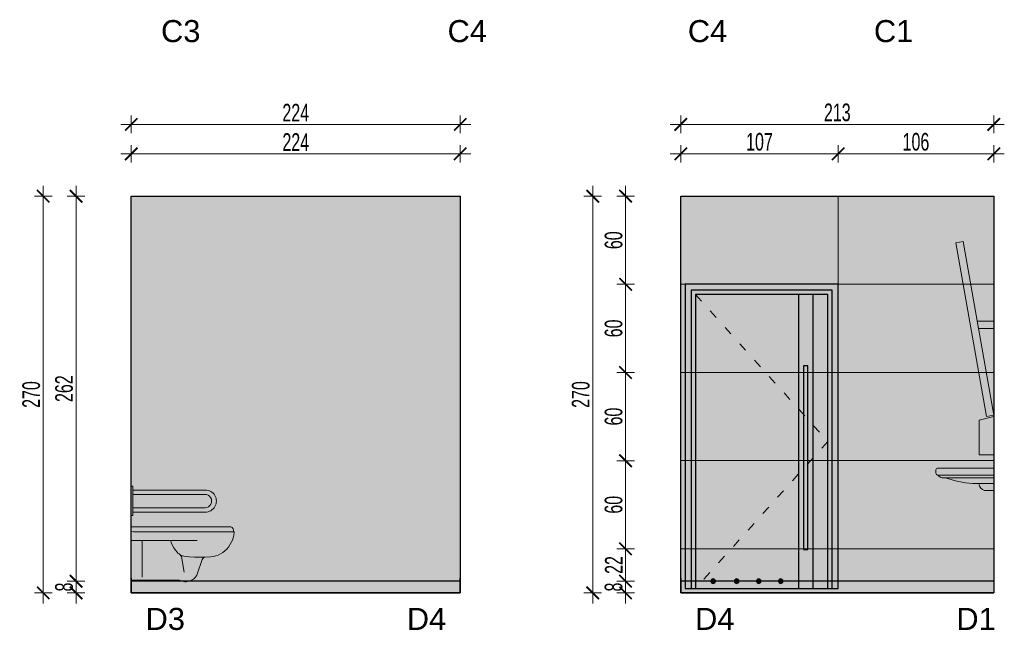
# Model space of a CAD drawing. Header units: millimetres. Extents: x -13532 to 2392, y -5241 to 5322.
# Tile 22 of 256: x -6738 to -6068, y -4810 to -4395. Entities that reach past the tile are written whole.
import ezdxf

# ---------------------------------------------------------------- set-up
doc = ezdxf.new("R2010")
doc.units = ezdxf.units.MM
doc.linetypes.add('ZWCAD_ISO03W100', pattern=[30, 12, -18])
doc.layers.get('0').update_dxf_attribs({"lineweight": 9, "true_color": 0x939393})
doc.layers.get('Defpoints').update_dxf_attribs({"true_color": 0xdae6d4})
for name, color, linetype, lineweight in [('- AGP-1_SCIANY_WEWN', 91, 'Continuous', 30), ('_A_KOLORYSTYKA ŚCIAN', 40, 'Continuous', 5), ('_A_ROZWINIĘCIA_OPISY', 252, 'Continuous', 15), ('_A_ROZWINIĘCIA_WYMIARY', 252, 'Continuous', 15), ('_A_WIDOK', 163, 'Continuous', 13), ('_ROZWINIĘCIA_MEBLE', 251, 'Continuous', 15), ('A_Widok', 7, 'Continuous', 15), ('cz-sr', 150, 'Continuous', 15)]:
    doc.layers.add(name, color=color, linetype=linetype, lineweight=lineweight)
doc.layers.add('a___wymiary', color=7, linetype='Continuous', lineweight=5, true_color=0x666666)
doc.layers.add('A_cienka', color=7, linetype='Continuous')
doc.layers.add('WYMIAR', color=7, linetype='Continuous')
doc.styles.add('DIM', font='arial.ttf', dxfattribs={"width": 0.65})
doc.styles.get("Standard").update_dxf_attribs({"font": 'arial.ttf'})
doc.dimstyles.new('BP_EU_25-50', dxfattribs={"dimtxt": 12, "dimasz": 0.8, "dimexe": 0.75, "dimexo": 1, "dimgap": 2, "dimtad": 1, "dimdec": 0, "dimzin": 9, "dimdsep": 46, "dimtxsty": 'DIM', "dimblk": 'ARCH_1', "dimcen": 0, "dimdle": 50, "dimse1": 1, "dimse2": 1, "dimclrd": 256, "dimclre": 256, "dimclrt": 256, "dimadec": 0, "dimazin": 2, "dimtfac": 1, "dimtdec": 0, "dimtix": 1, "dimtmove": 2, "dimatfit": 0, "dimfxl": 0.75, "dimtolj": 1, "dimtzin": 0, "dimlwd": 15, "dimlwe": -1, "dimarcsym": 0})

# ---------------------------------------------------------------- blocks, each defined once
blk = doc.blocks.new('ARCH_1')
for p, q in [((0, 7.5), (0, -7.5)), ((8.92, 0), (-8.92, 0))]:
    blk.add_line(p, q)
at = {"const_width": 1.5}
blk.add_lwpolyline([(5.3, 5.3), (-5.3, -5.3)], dxfattribs=at)
blk = doc.blocks.new('*D816')
at = {"layer": '_A_ROZWINIĘCIA_WYMIARY', "lineweight": 15}
blk.add_line((-6660.84, -4486.04), (-6438.69, -4486.04), dxfattribs=at)
at = {"layer": 'Defpoints', "color": 0}
for p in [(-6437.89, -4486.04), (-6661.64, -4514.84), (-6437.89, -4534.84)]:
    blk.add_point(p, dxfattribs=at)
at = {"layer": '_A_ROZWINIĘCIA_WYMIARY', "lineweight": 15, "xscale": 0.8, "yscale": 0.8, "zscale": 0.8, "rotation": 180}
blk.add_blockref('ARCH_1', (-6661.64, -4486.04), dxfattribs=at)
at = {"layer": '_A_ROZWINIĘCIA_WYMIARY', "lineweight": 15, "xscale": 0.8, "yscale": 0.8, "zscale": 0.8}
blk.add_blockref('ARCH_1', (-6437.89, -4486.04), dxfattribs=at)
at = {"layer": '_A_ROZWINIĘCIA_WYMIARY', "insert": (-6549.76, -4478.01), "char_height": 12, "attachment_point": 5, "style": 'DIM'}
blk.add_mtext('\\A1;224', dxfattribs=at)
blk = doc.blocks.new('*D817')
at = {"layer": '_A_ROZWINIĘCIA_WYMIARY', "lineweight": 15}
blk.add_line((-6660.84, -4466.03), (-6438.69, -4466.03), dxfattribs=at)
at = {"layer": 'Defpoints', "color": 0}
for p in [(-6437.89, -4466.03), (-6661.64, -4500.98), (-6437.89, -4510.84)]:
    blk.add_point(p, dxfattribs=at)
at = {"layer": '_A_ROZWINIĘCIA_WYMIARY', "lineweight": 15, "xscale": 0.8, "yscale": 0.8, "zscale": 0.8, "rotation": 180}
blk.add_blockref('ARCH_1', (-6661.64, -4466.03), dxfattribs=at)
at = {"layer": '_A_ROZWINIĘCIA_WYMIARY', "lineweight": 15, "xscale": 0.8, "yscale": 0.8, "zscale": 0.8}
blk.add_blockref('ARCH_1', (-6437.89, -4466.03), dxfattribs=at)
at = {"layer": '_A_ROZWINIĘCIA_WYMIARY', "insert": (-6549.77, -4458.01), "char_height": 12, "attachment_point": 5, "style": 'DIM'}
blk.add_mtext('\\A1;224', dxfattribs=at)
blk = doc.blocks.new('*D818')
at = {"layer": '_A_ROZWINIĘCIA_WYMIARY', "lineweight": 15}
blk.add_line((-6180.09, -4486.04), (-6075.79, -4486.04), dxfattribs=at)
at = {"layer": 'Defpoints', "color": 0}
for p in [(-6074.99, -4486.04), (-6180.89, -4553.16), (-6074.99, -4554.84)]:
    blk.add_point(p, dxfattribs=at)
at = {"layer": '_A_ROZWINIĘCIA_WYMIARY', "lineweight": 15, "xscale": 0.8, "yscale": 0.8, "zscale": 0.8, "rotation": 180}
blk.add_blockref('ARCH_1', (-6180.89, -4486.04), dxfattribs=at)
at = {"layer": '_A_ROZWINIĘCIA_WYMIARY', "lineweight": 15, "xscale": 0.8, "yscale": 0.8, "zscale": 0.8}
blk.add_blockref('ARCH_1', (-6074.99, -4486.04), dxfattribs=at)
at = {"layer": '_A_ROZWINIĘCIA_WYMIARY', "insert": (-6127.94, -4477.91), "char_height": 12, "attachment_point": 5, "style": 'DIM'}
blk.add_mtext('\\A1;106', dxfattribs=at)
blk = doc.blocks.new('*D819')
at = {"layer": '_A_ROZWINIĘCIA_WYMIARY', "lineweight": 15}
blk.add_line((-6287.09, -4486.04), (-6181.69, -4486.04), dxfattribs=at)
at = {"layer": 'Defpoints', "color": 0}
for p in [(-6180.89, -4486.04), (-6287.89, -4514.84), (-6180.89, -4514.84)]:
    blk.add_point(p, dxfattribs=at)
at = {"layer": '_A_ROZWINIĘCIA_WYMIARY', "lineweight": 15, "xscale": 0.8, "yscale": 0.8, "zscale": 0.8, "rotation": 180}
blk.add_blockref('ARCH_1', (-6287.89, -4486.04), dxfattribs=at)
at = {"layer": '_A_ROZWINIĘCIA_WYMIARY', "lineweight": 15, "xscale": 0.8, "yscale": 0.8, "zscale": 0.8}
blk.add_blockref('ARCH_1', (-6180.89, -4486.04), dxfattribs=at)
at = {"layer": '_A_ROZWINIĘCIA_WYMIARY', "insert": (-6234.39, -4477.91), "char_height": 12, "attachment_point": 5, "style": 'DIM'}
blk.add_mtext('\\A1;107', dxfattribs=at)
blk = doc.blocks.new('*D820')
at = {"layer": '_A_ROZWINIĘCIA_WYMIARY', "lineweight": 15}
blk.add_line((-6287.09, -4466.03), (-6075.79, -4466.03), dxfattribs=at)
at = {"layer": 'Defpoints', "color": 0}
for p in [(-6074.99, -4466.03), (-6287.89, -4534.83), (-6074.99, -4546.94)]:
    blk.add_point(p, dxfattribs=at)
at = {"layer": '_A_ROZWINIĘCIA_WYMIARY', "lineweight": 15, "xscale": 0.8, "yscale": 0.8, "zscale": 0.8, "rotation": 180}
blk.add_blockref('ARCH_1', (-6287.89, -4466.03), dxfattribs=at)
at = {"layer": '_A_ROZWINIĘCIA_WYMIARY', "lineweight": 15, "xscale": 0.8, "yscale": 0.8, "zscale": 0.8}
blk.add_blockref('ARCH_1', (-6074.99, -4466.03), dxfattribs=at)
at = {"layer": '_A_ROZWINIĘCIA_WYMIARY', "insert": (-6181.44, -4457.9), "char_height": 12, "attachment_point": 5, "style": 'DIM'}
blk.add_mtext('\\A1;213', dxfattribs=at)
blk = doc.blocks.new('AAAAAA')
h = blk.add_hatch(color=253)
h.set_gradient(color1=(166, 166, 166), rotation=300, one_color=1, name='INVCYLINDER')
h.paths.add_polyline_path([(16311.3, 9237.31), (16311.3, 9437.31), (16321.3, 9437.31), (16321.3, 9237.31)])
at = {"true_color": 0xffffff}
for points in [[(16334.8, 9242.31, 1), (16331.8, 9242.31, 1)], [(16349.8, 9242.31, 1), (16346.8, 9242.31, 1)], [(16364.8, 9242.31, 1), (16361.8, 9242.31, 1)], [(16380.8, 9242.31, 1), (16377.8, 9242.31, 1)]]:
    blk.add_hatch(color=7, dxfattribs=at).paths.add_polyline_path(points)
at = {"layer": 'A_Widok'}
h = blk.add_hatch(color=251, dxfattribs=at)
h.paths.add_polyline_path([(16294.3, 9444.31), (16294.3, 9237.31), (16398.3, 9237.31), (16398.3, 9444.31)])
h.paths.add_polyline_path([(16311.3, 9437.31), (16311.3, 9237.31), (16321.3, 9237.31), (16321.3, 9437.31)], flags=16)
at = {"layer": 'A_cienka'}
for p, q in [((16294.3, 9444.31), (16398.3, 9444.31)), ((16294.3, 9237.31), (16294.3, 9444.31)), ((16398.3, 9444.31), (16398.3, 9237.31)), ((16298.3, 9237.31), (16298.3, 9440.31)), ((16298.3, 9440.31), (16394.3, 9440.31)), ((16301.3, 9237.31), (16301.3, 9437.31)), ((16301.3, 9437.31), (16391.3, 9437.31)), ((16391.3, 9437.31), (16391.3, 9237.31)), ((16394.3, 9440.31), (16394.3, 9237.31)), ((16381.3, 9237.31), (16301.3, 9237.31))]:
    blk.add_line(p, q, dxfattribs=at)
for points in [[(16311.3, 9437.31), (16321.3, 9437.31), (16321.3, 9237.31), (16311.3, 9237.31)], [(16317.8, 9263.81), (16314.8, 9263.81), (16314.8, 9388.81), (16317.8, 9388.81)]]:
    blk.add_lwpolyline(points, close=True, dxfattribs=at)
for centre in [(16333.3, 9242.31), (16348.3, 9242.31), (16363.3, 9242.31), (16379.3, 9242.31)]:
    blk.add_circle(centre, 1.5, dxfattribs=at)
at = {"layer": 'A_Widok', "linetype": 'ZWCAD_ISO03W100', "ltscale": 0.5}
blk.add_lwpolyline([(16391.3, 9437.31), (16301.3, 9337.31), (16391.3, 9237.31)], dxfattribs=at)
at = {"layer": 'Defpoints'}
blk.add_lwpolyline([(16398.3, 9237.31), (16294.3, 9237.31)], dxfattribs=at)
blk = doc.blocks.new('umywalka bok')
at = {"true_color": 0xffffff}
h = blk.add_hatch(color=7, dxfattribs=at)
h.dxf.hatch_style = 1
h.paths.add_polyline_path([(67.5, -1.25, 0.414218), (66.25, 0), (19.5, 0), (19.5, -4.77), (66.25, -4.77, 0.41421), (67.5, -3.52)])
h.paths.add_polyline_path([(65.6, -4.77), (19.5, -4.77), (19.5, -6.61), (62.47, -6.61, 0.257986)])
h.paths.add_polyline_path([(59.56, -6.61), (19.5, -6.61), (19.5, -10.59), (37.17, -10.59, 0.059829)])
h.paths.add_polyline_path([(32, -10.59), (19.5, -10.59), (19.5, -15.36), (27.11, -15.36, 0.265613)])
at = {"ltscale": 0.5}
for p, q in [((19.5, -15.36), (19.5, 0)), ((19.5, 0), (66.25, 0)), ((19.5, -4.77), (66.25, -4.77)), ((19.5, -6.61), (62.47, -6.61)), ((67.5, -1.25), (67.5, -3.52)), ((19.5, -10.59), (37.17, -10.59)), ((19.5, -15.36), (27.11, -15.36))]:
    blk.add_line(p, q, dxfattribs=at)
for centre, radius, start, end in [((66.25, -1.25), 1.25, 0, 90), ((31.76, 84.63), 95.37, 273.25195, 286.94748), ((62.37, -2.85), 3.75, 271.43201, 329.29633), ((66.25, -3.52), 1.25, 270, 360), ((25.38, -8.7), 6.88, 284.52836, 344.02845)]:
    blk.add_arc(centre, radius, start, end, dxfattribs=at)
blk = doc.blocks.new('lustro pod kontem')
at = {"layer": '_A_KOLORYSTYKA ŚCIAN'}
h = blk.add_hatch(color=256, dxfattribs=at)
h.dxf.hatch_style = 1
h.set_gradient(color1=(158, 158, 154), rotation=180, centered=1, tint=1, name='CURVED')
h.paths.add_polyline_path([(10711.36, -4881.86), (10716.31, -4880.99), (10737.15, -4999.17), (10732.2, -5000.04)])
h.paths.add_polyline_path([(10725.85, -4935.08), (10737.15, -4935.08), (10737.15, -4940.08), (10726.73, -4940.08)])
at = {"layer": '_ROZWINIĘCIA_MEBLE'}
for points in [[(10711.36, -4881.86), (10716.31, -4880.99), (10737.15, -4999.17), (10732.2, -5000.04), (10711.36, -4881.86)], [(10725.85, -4935.08), (10737.15, -4935.08), (10737.15, -4940.08), (10726.73, -4940.08), (10725.85, -4935.08)]]:
    blk.add_lwpolyline(points, dxfattribs=at)
blk = doc.blocks.new('FFFFSSS')
at = {"layer": '_A_WIDOK'}
h = blk.add_hatch(color=256, dxfattribs=at)
h.dxf.hatch_style = 1
h.set_gradient(color1=(101, 101, 97), rotation=180, centered=1, tint=1)
h.paths.add_polyline_path([(16034.83, 7522.11), (16024.83, 7519.67), (16024.83, 7496.11), (16034.83, 7496.11)])
blk.add_lwpolyline([(16034.83, 7522.11), (16024.83, 7519.67), (16024.83, 7496.11), (16034.83, 7496.11)], close=True)
blk = doc.blocks.new('uchwyt łazienka')
h = blk.add_hatch(color=256)
h.dxf.hatch_style = 1
h.set_gradient(color1=(101, 101, 97), color2=(181, 181, 181), rotation=180, centered=1, tint=1)
h.paths.add_polyline_path([(-727.8, -5024.49, -0.983025), (-727.8, -5009.49), (-727.54, -5009.49), (-678.28, -5009.49), (-678.28, -5012.49), (-727.29, -5012.49, 0.015282), (-727.56, -5012.49, 0.97187), (-727.54, -5021.49), (-678.28, -5021.49), (-678.28, -5024.49), (-727.54, -5024.49)])
h.paths.add_polyline_path([(-678.28, -5006.91), (-678.28, -5026.91), (-677.28, -5026.91), (-677.28, -5006.91)])
edge = h.paths.add_edge_path()
edge.add_line((-678.28, -5009.49), (-727.8, -5009.49))
blk.add_lwpolyline([(-677.28, -5006.91), (-678.28, -5006.91), (-678.28, -5026.91), (-677.28, -5026.91)], close=True)
for points in [[(-678.28, -5009.49), (-727.8, -5009.49)], [(-727.56, -5012.49), (-678.28, -5012.49)], [(-678.28, -5021.49), (-727.54, -5021.49)], [(-727.8, -5024.49), (-678.28, -5024.49)]]:
    blk.add_lwpolyline(points)
for centre, radius, start, end in [((-727.67, -5016.99), 7.5, 89.01908, 270.98092), ((-727.42, -5016.99), 4.5, 88.249, 268.48183)]:
    blk.add_arc(centre, radius, start, end)
blk = doc.blocks.new('wc bok')
at = {"true_color": 0xffffff}
h = blk.add_hatch(color=7, dxfattribs=at)
h.dxf.hatch_style = 1
h.paths.add_polyline_path([(0, 36.36), (0, 33.22), (1.47, 33.04), (2.97, 33.01), (69.51, 33.01, 0.365345), (67.75, 36.35, -0.000898)])
h = blk.add_hatch(color=7, dxfattribs=at)
h.dxf.hatch_style = 1
h.paths.add_polyline_path([(69.93, 32.73), (69.75, 32.94), (69.51, 33.01), (2.97, 33.01), (1.47, 33.04), (0, 33.22), (0, 26.99), (26.75, 26.99), (27.34, 25.28), (28.11, 23.64), (28.99, 22.03), (30, 20.52), (31.15, 19.09), (31.78, 18.46), (32.52, 17.87), (33.25, 17.38), (34.06, 16.92), (34.89, 16.61), (35.77, 16.36), (37.59, 16.05), (39.41, 15.87), (43.04, 15.73), (50.31, 15.7), (53.88, 15.98), (55.66, 16.26), (57.41, 16.64), (59.13, 17.13), (60.77, 17.87), (62.31, 18.78), (63.67, 19.9), (64.89, 21.22), (66.05, 22.59), (67.06, 24.09), (67.97, 25.63), (68.74, 27.24), (69.34, 28.95), (69.75, 30.7), (70, 32.48)])
h.paths.add_polyline_path([(30, 20.52), (28.99, 22.03), (28.11, 23.64), (27.34, 25.28), (26.75, 26.99), (0, 26.99), (0, 0), (32.69, 0), (33.11, -0.11), (33.92, -0.45), (34.76, -0.73), (35.63, -0.91), (36.5, -0.98), (37.38, -0.98), (38.25, -0.91), (39.09, -0.73), (39.93, -0.49), (40.73, -0.17), (41.5, 0.25), (42.24, 0.73), (42.9, 1.33), (43.53, 1.96), (44.06, 2.66), (44.51, 3.39), (44.86, 4.2), (48.29, 14.09), (48.6, 14.69), (49.09, 15.18), (49.69, 15.52), (50.35, 15.7), (43.04, 15.73), (39.41, 15.87), (37.59, 16.05), (35.77, 16.36), (34.89, 16.61), (34.06, 16.92), (33.25, 17.38), (32.52, 17.87), (31.78, 18.46), (31.15, 19.09)])
blk.add_line((0, 33.22), (0, 36.36))
for points in [[(0, 0), (0, 33.22), (1.47, 33.04), (2.97, 33.01)], [(44.93, 26.99), (0, 26.99)], [(50.31, 15.7), (53.88, 15.98), (55.66, 16.26), (57.41, 16.64), (59.13, 17.13), (60.77, 17.87), (62.31, 18.78), (63.67, 19.9), (64.89, 21.22), (66.05, 22.59), (67.06, 24.09), (67.97, 25.63), (68.74, 27.24), (69.34, 28.95), (69.75, 30.7), (70, 32.48), (69.93, 32.73), (69.75, 32.94), (69.51, 33.01), (2.97, 33.01)], [(7.48, 26.99), (7.48, 2.1)], [(26.75, 26.99), (27.34, 25.28), (28.11, 23.64), (28.99, 22.03), (30, 20.52), (31.15, 19.09), (31.78, 18.46), (32.52, 17.87), (33.25, 17.38), (34.06, 16.92), (34.89, 16.61), (35.77, 16.36), (37.59, 16.05), (39.41, 15.87), (43.04, 15.73), (50.31, 15.7)], [(33.36, 17.17), (33.81, 16.68), (34.09, 16.08), (36.01, 5.52)], [(50.35, 15.7), (49.69, 15.52), (49.09, 15.18), (48.6, 14.69), (48.29, 14.09), (44.86, 4.2)], [(0, 0), (32.66, 0)], [(32.69, 0), (33.11, -0.11)], [(33.11, -0.1), (33.92, -0.45), (34.76, -0.73), (35.63, -0.91), (36.5, -0.98), (37.38, -0.98), (38.25, -0.91), (39.09, -0.73), (39.93, -0.49), (40.73, -0.17), (41.5, 0.25), (42.24, 0.73), (42.9, 1.33), (43.53, 1.96), (44.06, 2.66), (44.51, 3.39), (44.86, 4.2)]]:
    blk.add_lwpolyline(points)
for centre, radius, start, end in [((34.79, 18896.23), 18859.91, 269.894313, 270.100141), ((66.65, 33.64), 2.93, 347.59535, 67.87337)]:
    blk.add_arc(centre, radius, start, end)
blk = doc.blocks.new('*D853')
at = {"layer": '_A_ROZWINIĘCIA_WYMIARY', "lineweight": 15}
for p, q in [((-6325.44, -4776.04), (-6325.44, -4775.24)), ((-6325.44, -4776.84), (-6325.44, -4784.84)), ((-6325.44, -4785.64), (-6325.44, -4786.44))]:
    blk.add_line(p, q, dxfattribs=at)
at = {"layer": 'Defpoints', "color": 0}
for p in [(-6271.55, -4776.84), (-6325.44, -4784.84), (-6310.25, -4784.84)]:
    blk.add_point(p, dxfattribs=at)
at = {"layer": '_A_ROZWINIĘCIA_WYMIARY', "lineweight": 15, "xscale": 0.8, "yscale": 0.8, "zscale": 0.8}
for p, rotation in [((-6325.44, -4776.84), 270), ((-6325.44, -4784.84), 90)]:
    blk.add_blockref('ARCH_1', p, dxfattribs=dict(at, rotation=rotation))
at = {"layer": '_A_ROZWINIĘCIA_WYMIARY', "insert": (-6333.57, -4780.84), "char_height": 12, "attachment_point": 5, "rotation": 90, "style": 'DIM'}
blk.add_mtext('\\A1;8', dxfattribs=at)
blk = doc.blocks.new('*D854')
at = {"layer": '_A_ROZWINIĘCIA_WYMIARY', "lineweight": 15}
blk.add_line((-6347.78, -4515.64), (-6347.78, -4784.04), dxfattribs=at)
at = {"layer": 'Defpoints', "color": 0}
for p in [(-6271.55, -4514.84), (-6347.78, -4784.84), (-6310.25, -4784.84)]:
    blk.add_point(p, dxfattribs=at)
at = {"layer": '_A_ROZWINIĘCIA_WYMIARY', "lineweight": 15, "xscale": 0.8, "yscale": 0.8, "zscale": 0.8}
for p, rotation in [((-6347.78, -4514.84), 90), ((-6347.78, -4784.84), 270)]:
    blk.add_blockref('ARCH_1', p, dxfattribs=dict(at, rotation=rotation))
at = {"layer": '_A_ROZWINIĘCIA_WYMIARY', "insert": (-6355.9, -4649.84), "char_height": 12, "attachment_point": 5, "rotation": 90, "style": 'DIM'}
blk.add_mtext('\\A1;270', dxfattribs=at)
blk = doc.blocks.new('*D855')
at = {"layer": '_A_ROZWINIĘCIA_WYMIARY', "lineweight": 15}
blk.add_line((-6325.44, -4776.04), (-6325.44, -4755.64), dxfattribs=at)
at = {"layer": 'Defpoints', "color": 0}
for p in [(-6325.44, -4754.84), (-6271.55, -4754.84), (-6271.55, -4776.84)]:
    blk.add_point(p, dxfattribs=at)
at = {"layer": '_A_ROZWINIĘCIA_WYMIARY', "lineweight": 15, "xscale": 0.8, "yscale": 0.8, "zscale": 0.8}
for p, rotation in [((-6325.44, -4754.84), 90), ((-6325.44, -4776.84), 270)]:
    blk.add_blockref('ARCH_1', p, dxfattribs=dict(at, rotation=rotation))
at = {"layer": '_A_ROZWINIĘCIA_WYMIARY', "insert": (-6333.47, -4765.84), "char_height": 12, "attachment_point": 5, "rotation": 90, "style": 'DIM'}
blk.add_mtext('\\A1;22', dxfattribs=at)
blk = doc.blocks.new('*D856')
at = {"layer": '_A_ROZWINIĘCIA_WYMIARY', "lineweight": 15}
blk.add_line((-6325.44, -4754.04), (-6325.44, -4695.64), dxfattribs=at)
at = {"layer": 'Defpoints', "color": 0}
for p in [(-6325.44, -4694.84), (-6253.29, -4694.84), (-6271.55, -4754.84)]:
    blk.add_point(p, dxfattribs=at)
at = {"layer": '_A_ROZWINIĘCIA_WYMIARY', "lineweight": 15, "xscale": 0.8, "yscale": 0.8, "zscale": 0.8}
for p, rotation in [((-6325.44, -4694.84), 90), ((-6325.44, -4754.84), 270)]:
    blk.add_blockref('ARCH_1', p, dxfattribs=dict(at, rotation=rotation))
at = {"layer": '_A_ROZWINIĘCIA_WYMIARY', "insert": (-6333.57, -4724.84), "char_height": 12, "attachment_point": 5, "rotation": 90, "style": 'DIM'}
blk.add_mtext('\\A1;60', dxfattribs=at)
blk = doc.blocks.new('*D857')
at = {"layer": '_A_ROZWINIĘCIA_WYMIARY', "lineweight": 15}
blk.add_line((-6325.44, -4694.04), (-6325.44, -4635.64), dxfattribs=at)
at = {"layer": 'Defpoints', "color": 0}
for p in [(-6325.44, -4634.84), (-6252.9, -4634.84), (-6253.29, -4694.84)]:
    blk.add_point(p, dxfattribs=at)
at = {"layer": '_A_ROZWINIĘCIA_WYMIARY', "lineweight": 15, "xscale": 0.8, "yscale": 0.8, "zscale": 0.8}
for p, rotation in [((-6325.44, -4634.84), 90), ((-6325.44, -4694.84), 270)]:
    blk.add_blockref('ARCH_1', p, dxfattribs=dict(at, rotation=rotation))
at = {"layer": '_A_ROZWINIĘCIA_WYMIARY', "insert": (-6333.57, -4664.84), "char_height": 12, "attachment_point": 5, "rotation": 90, "style": 'DIM'}
blk.add_mtext('\\A1;60', dxfattribs=at)
blk = doc.blocks.new('*D858')
at = {"layer": '_A_ROZWINIĘCIA_WYMIARY', "lineweight": 15}
blk.add_line((-6325.44, -4634.04), (-6325.44, -4575.64), dxfattribs=at)
at = {"layer": 'Defpoints', "color": 0}
for p in [(-6325.44, -4574.84), (-6263.47, -4574.84), (-6252.9, -4634.84)]:
    blk.add_point(p, dxfattribs=at)
at = {"layer": '_A_ROZWINIĘCIA_WYMIARY', "lineweight": 15, "xscale": 0.8, "yscale": 0.8, "zscale": 0.8}
for p, rotation in [((-6325.44, -4574.84), 90), ((-6325.44, -4634.84), 270)]:
    blk.add_blockref('ARCH_1', p, dxfattribs=dict(at, rotation=rotation))
at = {"layer": '_A_ROZWINIĘCIA_WYMIARY', "insert": (-6333.57, -4604.84), "char_height": 12, "attachment_point": 5, "rotation": 90, "style": 'DIM'}
blk.add_mtext('\\A1;60', dxfattribs=at)
blk = doc.blocks.new('*D859')
at = {"layer": '_A_ROZWINIĘCIA_WYMIARY', "lineweight": 15}
blk.add_line((-6325.44, -4574.04), (-6325.44, -4515.64), dxfattribs=at)
at = {"layer": 'Defpoints', "color": 0}
for p in [(-6325.44, -4514.84), (-6238.82, -4514.84), (-6263.47, -4574.84)]:
    blk.add_point(p, dxfattribs=at)
at = {"layer": '_A_ROZWINIĘCIA_WYMIARY', "lineweight": 15, "xscale": 0.8, "yscale": 0.8, "zscale": 0.8}
for p, rotation in [((-6325.44, -4514.84), 90), ((-6325.44, -4574.84), 270)]:
    blk.add_blockref('ARCH_1', p, dxfattribs=dict(at, rotation=rotation))
at = {"layer": '_A_ROZWINIĘCIA_WYMIARY', "insert": (-6333.57, -4544.84), "char_height": 12, "attachment_point": 5, "rotation": 90, "style": 'DIM'}
blk.add_mtext('\\A1;60', dxfattribs=at)
blk = doc.blocks.new('*D860')
at = {"layer": '_A_ROZWINIĘCIA_WYMIARY', "lineweight": 15}
for p, q in [((-6699.19, -4776.04), (-6699.19, -4775.24)), ((-6699.19, -4776.84), (-6699.19, -4784.84)), ((-6699.19, -4785.64), (-6699.19, -4786.44))]:
    blk.add_line(p, q, dxfattribs=at)
at = {"layer": 'Defpoints', "color": 0}
for p in [(-6645.3, -4776.84), (-6699.19, -4784.84), (-6684, -4784.84)]:
    blk.add_point(p, dxfattribs=at)
at = {"layer": '_A_ROZWINIĘCIA_WYMIARY', "lineweight": 15, "xscale": 0.8, "yscale": 0.8, "zscale": 0.8}
for p, rotation in [((-6699.19, -4776.84), 270), ((-6699.19, -4784.84), 90)]:
    blk.add_blockref('ARCH_1', p, dxfattribs=dict(at, rotation=rotation))
at = {"layer": '_A_ROZWINIĘCIA_WYMIARY', "insert": (-6707.32, -4780.84), "char_height": 12, "attachment_point": 5, "rotation": 90, "style": 'DIM'}
blk.add_mtext('\\A1;8', dxfattribs=at)
blk = doc.blocks.new('*D861')
at = {"layer": '_A_ROZWINIĘCIA_WYMIARY', "lineweight": 15}
blk.add_line((-6721.53, -4515.64), (-6721.53, -4784.04), dxfattribs=at)
at = {"layer": 'Defpoints', "color": 0}
for p in [(-6645.3, -4514.84), (-6721.53, -4784.84), (-6684, -4784.84)]:
    blk.add_point(p, dxfattribs=at)
at = {"layer": '_A_ROZWINIĘCIA_WYMIARY', "lineweight": 15, "xscale": 0.8, "yscale": 0.8, "zscale": 0.8}
for p, rotation in [((-6721.53, -4514.84), 90), ((-6721.53, -4784.84), 270)]:
    blk.add_blockref('ARCH_1', p, dxfattribs=dict(at, rotation=rotation))
at = {"layer": '_A_ROZWINIĘCIA_WYMIARY', "insert": (-6729.65, -4649.84), "char_height": 12, "attachment_point": 5, "rotation": 90, "style": 'DIM'}
blk.add_mtext('\\A1;270', dxfattribs=at)
blk = doc.blocks.new('*D862')
at = {"layer": '_A_ROZWINIĘCIA_WYMIARY', "lineweight": 15}
blk.add_line((-6699.19, -4776.04), (-6699.19, -4515.64), dxfattribs=at)
at = {"layer": 'Defpoints', "color": 0}
for p in [(-6699.19, -4514.84), (-6608.17, -4514.84), (-6645.3, -4776.84)]:
    blk.add_point(p, dxfattribs=at)
at = {"layer": '_A_ROZWINIĘCIA_WYMIARY', "lineweight": 15, "xscale": 0.8, "yscale": 0.8, "zscale": 0.8}
for p, rotation in [((-6699.19, -4514.84), 90), ((-6699.19, -4776.84), 270)]:
    blk.add_blockref('ARCH_1', p, dxfattribs=dict(at, rotation=rotation))
at = {"layer": '_A_ROZWINIĘCIA_WYMIARY', "insert": (-6707.32, -4645.84), "char_height": 12, "attachment_point": 5, "rotation": 90, "style": 'DIM'}
blk.add_mtext('\\A1;262', dxfattribs=at)

msp = doc.modelspace()

# ---------------------------------------------------------------- hatches: boundary and pattern name
at = {"true_color": 0x9edab6}
msp.add_hatch(color=9, dxfattribs=at).paths.add_polyline_path([(-6661.6394, -4514.8115), (-6661.6394, -4776.8115), (-6437.8894, -4776.8605), (-6437.8894, -4514.8605)])
at = {"linetype": 'Continuous', "lineweight": 50, "true_color": 0xeee2d8}
h = msp.add_hatch(color=254, dxfattribs=at)
h.dxf.hatch_style = 1
h.paths.add_polyline_path([(-6287.8894, -4514.8299), (-6287.8894, -4776.8299), (-6074.9865, -4776.8421), (-6074.9865, -4514.8421)])
at = {"true_color": 0x575757}
for points in [[(-6661.6394, -4784.836), (-6437.8894, -4784.836), (-6437.8894, -4776.836), (-6661.6394, -4776.836)], [(-6287.8894, -4784.836), (-6074.9865, -4784.836), (-6074.9865, -4776.836), (-6287.8894, -4776.836)]]:
    msp.add_hatch(color=251, dxfattribs=at).paths.add_polyline_path(points)

# ---------------------------------------------------------------- linework, layer by layer
at = {"layer": '- AGP-1_SCIANY_WEWN', "color": 8}
for points in [[(-6661.6394, -4514.836), (-6437.8894, -4514.836), (-6437.8894, -4784.836), (-6661.6394, -4784.836)], [(-6287.8894, -4514.836), (-6074.9865, -4514.836), (-6074.9865, -4784.836), (-6287.8894, -4784.836)]]:
    msp.add_lwpolyline(points, close=True, dxfattribs=at)
at = {"ltscale": 5}
for points in [[(-6180.8894, -4514.836), (-6180.8894, -4774.7381)], [(-6074.9865, -4574.836), (-6287.8894, -4574.836)], [(-6074.9865, -4634.836), (-6287.8894, -4634.836)], [(-6074.9865, -4694.836), (-6287.8894, -4694.836)], [(-6074.9865, -4754.836), (-6287.8894, -4754.836)]]:
    msp.add_lwpolyline(points, dxfattribs=at)
at = {"layer": 'WYMIAR'}
for p, q in [((-6661.6394, -4774.836), (-6661.6394, -4784.836)), ((-6437.8894, -4776.836), (-6661.6394, -4776.836)), ((-6437.8894, -4784.836), (-6437.8894, -4774.836)), ((-6287.8894, -4774.836), (-6287.8894, -4784.836)), ((-6074.9865, -4776.836), (-6287.8894, -4776.836)), ((-6661.6394, -4784.836), (-6437.8894, -4784.836)), ((-6287.8894, -4784.836), (-6074.9865, -4784.836))]:
    msp.add_line(p, q, dxfattribs=at)

# ---------------------------------------------------------------- block references
at = {"layer": '_A_WIDOK', "xscale": -0.82}
msp.add_blockref('umywalka bok', (-6058.9954, -4699.8367), dxfattribs=at)
at = {"layer": '_A_WIDOK', "xscale": -1, "rotation": 1.630844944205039e-05}
msp.add_blockref('uchwyt łazienka', (-7338.9194, 294.6487), dxfattribs=at)
at = {"layer": '_ROZWINIĘCIA_MEBLE'}
msp.add_blockref('lustro pod kontem', (-16812.1369, 335.2042), dxfattribs=at)
at = {"layer": '_ROZWINIĘCIA_MEBLE', "rotation": 1.630844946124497e-05}
msp.add_blockref('wc bok', (-6661.6392, -4776.1978), dxfattribs=at)
at = {"layer": 'a___wymiary', "xscale": -1}
msp.add_blockref('AAAAAA', (10113.4136, -14019.1447), dxfattribs=at)
at = {"layer": 'cz-sr'}
msp.add_blockref('FFFFSSS', (-22109.8205, -12186.8803), dxfattribs=at)

# ---------------------------------------------------------------- texts
at = {"layer": '_A_ROZWINIĘCIA_OPISY', "char_height": 15, "attachment_point": 1}
for s, insert in [('C3', (-6641.3956, -4395.0162)), ('C4', (-6446.5204, -4395.017)), ('C4', (-6283.0974, -4395.0162)), ('C1', (-6156.5204, -4395.017)), ('D3', (-6651.9095, -4795.0177)), ('D4', (-6474.2329, -4795.0185)), ('D4', (-6278.1595, -4795.0177)), ('D1', (-6100.4829, -4795.0185))]:
    msp.add_mtext_dynamic_manual_height_columns(s, width=44.069342, gutter_width=12.5, heights=[0], dxfattribs=dict(at, insert=insert))

# ---------------------------------------------------------------- dimensions: what is measured, and where the dimension line sits
at = {"layer": '_A_ROZWINIĘCIA_WYMIARY'}
for base, p1, p2, picture, middle in [((-6437.8894, -4466.032), (-6661.6446, -4500.9826), (-6437.8894, -4510.8414), '*D817', (-6549.767, -4458.0074)), ((-6074.9865, -4466.032), (-6287.8946, -4534.8345), (-6074.9865, -4546.9437), '*D820', (-6181.4405, -4457.901)), ((-6437.8894, -4486.0358), (-6661.6394, -4514.836), (-6437.8894, -4534.836), '*D816', (-6549.7644, -4478.0112)), ((-6180.8894, -4486.0358), (-6287.8894, -4514.836), (-6180.8894, -4514.836), '*D819', (-6234.3894, -4477.9089)), ((-6074.9865, -4486.0358), (-6180.8894, -4553.1581), (-6074.9865, -4554.836), '*D818', (-6127.9379, -4477.9089))]:
    dim = msp.add_linear_dim(base=base, p1=p1, p2=p2, dimstyle='BP_EU_25-50', override={"dimblk": 'ARCH_1'}, dxfattribs=at)
    dim.commit()
    dim.dimension.update_dxf_attribs({"geometry": picture, "text_midpoint": middle})
for base, p1, p2, picture, middle in [((-6721.5276, -4784.8361), (-6645.3044, -4514.8361), (-6683.9981, -4784.8361), '*D861', (-6729.6545, -4649.8361)), ((-6347.7775, -4784.836), (-6271.5543, -4514.836), (-6310.2479, -4784.836), '*D854', (-6355.9043, -4649.836)), ((-6699.1943, -4784.8354), (-6645.3044, -4776.8361), (-6683.9971, -4784.8354), '*D860', (-6707.3212, -4780.8358)), ((-6325.4442, -4784.8353), (-6271.5543, -4776.836), (-6310.247, -4784.8353), '*D853', (-6333.5711, -4780.8356))]:
    dim = msp.add_linear_dim(base=base, p1=p1, p2=p2, angle=90, dimstyle='BP_EU_25-50', dxfattribs=at)
    dim.commit()
    dim.dimension.update_dxf_attribs({"geometry": picture, "text_midpoint": middle})
for base, p1, p2, picture, middle in [((-6699.1943, -4514.836), (-6645.3044, -4776.8361), (-6608.1682, -4514.836), '*D862', (-6707.3212, -4645.836)), ((-6325.4442, -4514.836), (-6263.4692, -4574.836), (-6238.8157, -4514.836), '*D859', (-6333.5711, -4544.836)), ((-6325.4442, -4574.836), (-6252.9034, -4634.836), (-6263.4692, -4574.836), '*D858', (-6333.5711, -4604.836)), ((-6325.4442, -4634.836), (-6253.2948, -4694.836), (-6252.9034, -4634.836), '*D857', (-6333.5711, -4664.836)), ((-6325.4442, -4694.836), (-6271.5543, -4754.836), (-6253.2948, -4694.836), '*D856', (-6333.5711, -4724.836)), ((-6325.4442, -4754.836), (-6271.5543, -4776.836), (-6271.5543, -4754.836), '*D855', (-6333.4688, -4765.836))]:
    dim = msp.add_linear_dim(base=base, p1=p1, p2=p2, angle=90, dimstyle='BP_EU_25-50', override={"dimblk": 'ARCH_1'}, dxfattribs=at)
    dim.commit()
    dim.dimension.update_dxf_attribs({"geometry": picture, "text_midpoint": middle})

doc.saveas('drawing.dxf')
